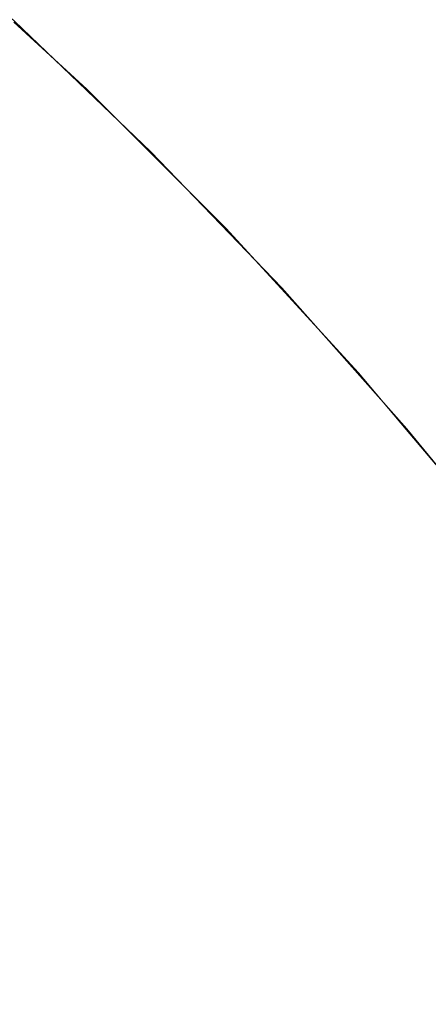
# Model space of a CAD drawing. Header units: centimetres. Extents: x -26 to 27.3, y 37.2 to 39.
# Tile 191 of 256: x -8.09199 to -8.08316, y 38.95254 to 38.97381. Entities that reach past the tile are written whole.
import ezdxf

# ---------------------------------------------------------------- set-up
doc = ezdxf.new("R2010")
doc.units = ezdxf.units.CM
doc.header["$LTSCALE"] = 2.54
doc.layers.add('Lucido design-1', color=7, linetype='Continuous')

# ---------------------------------------------------------------- blocks, each defined once
blk = doc.blocks.new('Gruppo-6-1')
at = {"color": 7, "linetype": 'Continuous', "lineweight": 9}
for points, invisible_edges in [([(-8.095164, 38.976471, -349.782667), (-8.095042, 38.976471, -349.776919), (-8.091981, 38.973772, -349.777049), (-8.092101, 38.973772, -349.782667)], 7), ([(-8.095164, 38.976471, -373.74943), (-8.095042, 38.976471, -373.743682), (-8.091981, 38.973772, -373.743812), (-8.092101, 38.973772, -373.74943)], 7), ([(-8.095042, 38.976471, -349.776919), (-8.094676, 38.976471, -349.771181), (-8.091624, 38.973772, -349.771441), (-8.091981, 38.973772, -349.777049)], 15), ([(-8.095042, 38.976471, -373.743682), (-8.094676, 38.976471, -373.737944), (-8.091624, 38.973772, -373.738204), (-8.091981, 38.973772, -373.743812)], 15), ([(-8.094676, 38.976471, -349.771181), (-8.094067, 38.976471, -349.765465), (-8.091029, 38.973772, -349.765854), (-8.091624, 38.973772, -349.771441)], 15), ([(-8.094676, 38.976471, -373.737944), (-8.094067, 38.976471, -373.732228), (-8.091029, 38.973772, -373.732617), (-8.091624, 38.973772, -373.738204)], 15), ([(-8.094067, 38.976471, -349.765465), (-8.093216, 38.976471, -349.759779), (-8.090197, 38.973772, -349.760297), (-8.091029, 38.973772, -349.765854)], 15), ([(-8.094067, 38.976471, -373.732228), (-8.093216, 38.976471, -373.726542), (-8.090197, 38.973772, -373.72706), (-8.091029, 38.973772, -373.732617)], 15), ([(-8.093216, 38.976471, -349.759779), (-8.092124, 38.976471, -349.754134), (-8.08913, 38.973772, -349.75478), (-8.090197, 38.973772, -349.760297)], 15), ([(-8.093216, 38.976471, -373.726542), (-8.092124, 38.976471, -373.720897), (-8.08913, 38.973772, -373.721543), (-8.090197, 38.973772, -373.72706)], 15), ([(-8.092124, 38.976471, -349.754134), (-8.090794, 38.976471, -349.748541), (-8.08783, 38.973772, -349.749313), (-8.08913, 38.973772, -349.75478)], 15), ([(-8.092124, 38.976471, -373.720897), (-8.090794, 38.976471, -373.715304), (-8.08783, 38.973772, -373.716076), (-8.08913, 38.973772, -373.721543)], 15), ([(-8.090794, 38.976471, -349.748541), (-8.089228, 38.976471, -349.74301), (-8.086299, 38.973772, -349.743907), (-8.08783, 38.973772, -349.749313)], 15), ([(-8.090794, 38.976471, -373.715304), (-8.089228, 38.976471, -373.709773), (-8.086299, 38.973772, -373.71067), (-8.08783, 38.973772, -373.716076)], 15), ([(-8.089228, 38.976471, -349.74301), (-8.087428, 38.976471, -349.737549), (-8.08454, 38.973772, -349.73857), (-8.086299, 38.973772, -349.743907)], 15), ([(-8.089228, 38.976471, -373.709773), (-8.087428, 38.976471, -373.704312), (-8.08454, 38.973772, -373.705333), (-8.086299, 38.973772, -373.71067)], 15), ([(-8.087428, 38.976471, -349.737549), (-8.085398, 38.976471, -349.732171), (-8.082556, 38.973772, -349.733313), (-8.08454, 38.973772, -349.73857)], 15), ([(-8.087428, 38.976471, -373.704312), (-8.085398, 38.976471, -373.698934), (-8.082556, 38.973772, -373.700076), (-8.08454, 38.973772, -373.705333)], 15), ([(-8.085398, 38.976471, -349.732171), (-8.083142, 38.976471, -349.726883), (-8.08035, 38.973772, -349.728145), (-8.082556, 38.973772, -349.733313)], 15), ([(-8.085398, 38.976471, -373.698934), (-8.083142, 38.976471, -373.693646), (-8.08035, 38.973772, -373.694908), (-8.082556, 38.973772, -373.700076)], 15), ([(-8.093729, 38.975108, -349.987027), (-8.090606, 38.972239, -349.987027), (-8.09079, 38.972047, -349.991159), (-8.093905, 38.974908, -349.991159)], 15), ([(-8.093729, 38.975108, -373.95379), (-8.090606, 38.972239, -373.95379), (-8.09079, 38.972047, -373.957922), (-8.093905, 38.974908, -373.957922)], 15), ([(-8.092116, 38.973755, -349.982667), (-8.09054, 38.972308, -349.982667), (-8.090606, 38.972239, -349.987027), (-8.093729, 38.975108, -349.987027)], 14), ([(-8.092116, 38.973755, -373.94943), (-8.09054, 38.972308, -373.94943), (-8.090606, 38.972239, -373.95379), (-8.093729, 38.975108, -373.95379)], 14), ([(-8.093905, 38.974908, -349.991159), (-8.09079, 38.972047, -349.991159), (-8.091092, 38.971732, -349.995273), (-8.094193, 38.97458, -349.995273)], 15), ([(-8.093905, 38.974908, -373.957922), (-8.09079, 38.972047, -373.957922), (-8.091092, 38.971732, -373.962036), (-8.094193, 38.97458, -373.962036)], 15), ([(-8.094193, 38.97458, -349.995273), (-8.091092, 38.971732, -349.995273), (-8.091511, 38.971294, -349.999363), (-8.094594, 38.974126, -349.999363)], 15), ([(-8.094193, 38.97458, -373.962036), (-8.091092, 38.971732, -373.962036), (-8.091511, 38.971294, -373.966126), (-8.094594, 38.974126, -373.966126)], 15), ([(-8.094594, 38.974126, -349.999363), (-8.091511, 38.971294, -349.999363), (-8.092046, 38.970736, -350.00342), (-8.095105, 38.973545, -350.00342)], 15), ([(-8.094594, 38.974126, -373.966126), (-8.091511, 38.971294, -373.966126), (-8.092046, 38.970736, -373.970183), (-8.095105, 38.973545, -373.970183)], 15), ([(27.240266, 38.970937, -349.31207), (27.240266, 38.973839, -349.315108), (-25.859734, 38.973839, -349.315108), (-25.859734, 38.970937, -349.31207)], 10), ([(27.240266, 38.970937, -373.278833), (27.240266, 38.973839, -373.281871), (-25.859734, 38.973839, -373.281871), (-25.859734, 38.970937, -373.278833)], 10), ([(-8.09054, 38.972308, -349.982667), (-8.092116, 38.973755, -349.982667), (-8.092101, 38.973772, -349.782667)], 10), ([(-8.09054, 38.972308, -373.94943), (-8.092116, 38.973755, -373.94943), (-8.092101, 38.973772, -373.74943)], 10), ([(-8.092101, 38.973772, -349.782667), (-8.089153, 38.970952, -349.782667), (-8.09054, 38.972308, -349.982667)], 10), ([(-8.092101, 38.973772, -349.782667), (-8.091981, 38.973772, -349.777049), (-8.089036, 38.970952, -349.777174), (-8.089153, 38.970952, -349.782667)], 7), ([(-8.092101, 38.973772, -373.74943), (-8.089153, 38.970952, -373.74943), (-8.09054, 38.972308, -373.94943)], 10), ([(-8.092101, 38.973772, -373.74943), (-8.091981, 38.973772, -373.743812), (-8.089036, 38.970952, -373.743937), (-8.089153, 38.970952, -373.74943)], 7), ([(-8.091981, 38.973772, -349.777049), (-8.091624, 38.973772, -349.771441), (-8.088686, 38.970952, -349.771691), (-8.089036, 38.970952, -349.777174)], 15), ([(-8.091981, 38.973772, -373.743812), (-8.091624, 38.973772, -373.738204), (-8.088686, 38.970952, -373.738454), (-8.089036, 38.970952, -373.743937)], 15), ([(-8.091624, 38.973772, -349.771441), (-8.091029, 38.973772, -349.765854), (-8.088104, 38.970952, -349.766228), (-8.088686, 38.970952, -349.771691)], 15), ([(-8.091624, 38.973772, -373.738204), (-8.091029, 38.973772, -373.732617), (-8.088104, 38.970952, -373.732991), (-8.088686, 38.970952, -373.738454)], 15), ([(-8.091029, 38.973772, -349.765854), (-8.090197, 38.973772, -349.760297), (-8.087291, 38.970952, -349.760795), (-8.088104, 38.970952, -349.766228)], 15), ([(-8.091029, 38.973772, -373.732617), (-8.090197, 38.973772, -373.72706), (-8.087291, 38.970952, -373.727558), (-8.088104, 38.970952, -373.732991)], 15), ([(-8.090197, 38.973772, -349.760297), (-8.08913, 38.973772, -349.75478), (-8.086248, 38.970952, -349.755401), (-8.087291, 38.970952, -349.760795)], 15), ([(-8.090197, 38.973772, -373.72706), (-8.08913, 38.973772, -373.721543), (-8.086248, 38.970952, -373.722164), (-8.087291, 38.970952, -373.727558)], 15), ([(-8.08913, 38.973772, -349.75478), (-8.08783, 38.973772, -349.749313), (-8.084977, 38.970952, -349.750056), (-8.086248, 38.970952, -349.755401)], 15), ([(-8.08913, 38.973772, -373.721543), (-8.08783, 38.973772, -373.716076), (-8.084977, 38.970952, -373.716819), (-8.086248, 38.970952, -373.722164)], 15), ([(-8.08783, 38.973772, -349.749313), (-8.086299, 38.973772, -349.743907), (-8.08348, 38.970952, -349.74477), (-8.084977, 38.970952, -349.750056)], 15), ([(-8.08783, 38.973772, -373.716076), (-8.086299, 38.973772, -373.71067), (-8.08348, 38.970952, -373.711533), (-8.084977, 38.970952, -373.716819)], 15), ([(-8.086299, 38.973772, -349.743907), (-8.08454, 38.973772, -349.73857), (-8.08176, 38.970952, -349.739552), (-8.08348, 38.970952, -349.74477)], 15), ([(-8.086299, 38.973772, -373.71067), (-8.08454, 38.973772, -373.705333), (-8.08176, 38.970952, -373.706315), (-8.08348, 38.970952, -373.711533)], 15), ([(-8.08454, 38.973772, -349.73857), (-8.082556, 38.973772, -349.733313), (-8.07982, 38.970952, -349.734412), (-8.08176, 38.970952, -349.739552)], 15), ([(-8.08454, 38.973772, -373.705333), (-8.082556, 38.973772, -373.700076), (-8.07982, 38.970952, -373.701175), (-8.08176, 38.970952, -373.706315)], 15), ([(-8.090606, 38.972239, -349.987027), (-8.087607, 38.96924, -349.987027), (-8.087799, 38.969056, -349.991159), (-8.09079, 38.972047, -349.991159)], 15), ([(-8.090606, 38.972239, -373.95379), (-8.087607, 38.96924, -373.95379), (-8.087799, 38.969056, -373.957922), (-8.09079, 38.972047, -373.957922)], 15), ([(-8.090606, 38.972239, -349.987027), (-8.09054, 38.972308, -349.982667), (-8.089169, 38.970936, -349.982667)], 9), ([(-8.090606, 38.972239, -373.95379), (-8.09054, 38.972308, -373.94943), (-8.089169, 38.970936, -373.94943)], 9), ([(-8.089169, 38.970936, -349.982667), (-8.087538, 38.969306, -349.982667), (-8.087607, 38.96924, -349.987027), (-8.090606, 38.972239, -349.987027)], 14), ([(-8.089169, 38.970936, -373.94943), (-8.087538, 38.969306, -373.94943), (-8.087607, 38.96924, -373.95379), (-8.090606, 38.972239, -373.95379)], 14), ([(-8.089153, 38.970952, -349.782667), (-8.089169, 38.970936, -349.982667), (-8.09054, 38.972308, -349.982667)], 9), ([(-8.089153, 38.970952, -373.74943), (-8.089169, 38.970936, -373.94943), (-8.09054, 38.972308, -373.94943)], 9), ([(-8.09079, 38.972047, -349.991159), (-8.087799, 38.969056, -349.991159), (-8.088114, 38.968754, -349.995273), (-8.091092, 38.971732, -349.995273)], 15), ([(-8.09079, 38.972047, -373.957922), (-8.087799, 38.969056, -373.957922), (-8.088114, 38.968754, -373.962036), (-8.091092, 38.971732, -373.962036)], 15), ([(-8.091092, 38.971732, -349.995273), (-8.088114, 38.968754, -349.995273), (-8.088551, 38.968335, -349.999363), (-8.091511, 38.971294, -349.999363)], 15), ([(-8.091092, 38.971732, -373.962036), (-8.088114, 38.968754, -373.962036), (-8.088551, 38.968335, -373.966126), (-8.091511, 38.971294, -373.966126)], 15), ([(-8.091511, 38.971294, -349.999363), (-8.088551, 38.968335, -349.999363), (-8.08911, 38.967799, -350.00342), (-8.092046, 38.970736, -350.00342)], 15), ([(-8.091511, 38.971294, -373.966126), (-8.088551, 38.968335, -373.966126), (-8.08911, 38.967799, -373.970183), (-8.092046, 38.970736, -373.970183)], 15), ([(-25.859734, 38.970937, -349.31207), (-25.859734, 38.97082, -349.311958), (27.240266, 38.97082, -349.311958), (27.240266, 38.970937, -349.31207)], 10), ([(-25.859734, 38.970937, -373.278833), (-25.859734, 38.97082, -373.278721), (27.240266, 38.97082, -373.278721), (27.240266, 38.970937, -373.278833)], 10), ([(-8.087538, 38.969306, -349.982667), (-8.089169, 38.970936, -349.982667), (-8.089153, 38.970952, -349.782667)], 10), ([(-8.087538, 38.969306, -373.94943), (-8.089169, 38.970936, -373.94943), (-8.089153, 38.970952, -373.74943)], 10), ([(-8.089153, 38.970952, -349.782667), (-8.086325, 38.968017, -349.782667), (-8.087538, 38.969306, -349.982667)], 10), ([(-8.089153, 38.970952, -349.782667), (-8.089036, 38.970952, -349.777174), (-8.086211, 38.968017, -349.777294), (-8.086325, 38.968017, -349.782667)], 7), ([(-8.089153, 38.970952, -373.74943), (-8.086325, 38.968017, -373.74943), (-8.087538, 38.969306, -373.94943)], 10), ([(-8.089153, 38.970952, -373.74943), (-8.089036, 38.970952, -373.743937), (-8.086211, 38.968017, -373.744057), (-8.086325, 38.968017, -373.74943)], 7), ([(-8.089036, 38.970952, -349.777174), (-8.088686, 38.970952, -349.771691), (-8.085869, 38.968017, -349.771931), (-8.086211, 38.968017, -349.777294)], 15), ([(-8.089036, 38.970952, -373.743937), (-8.088686, 38.970952, -373.738454), (-8.085869, 38.968017, -373.738694), (-8.086211, 38.968017, -373.744057)], 15), ([(-8.088686, 38.970952, -349.771691), (-8.088104, 38.970952, -349.766228), (-8.0853, 38.968017, -349.766587), (-8.085869, 38.968017, -349.771931)], 15), ([(-8.088686, 38.970952, -373.738454), (-8.088104, 38.970952, -373.732991), (-8.0853, 38.968017, -373.73335), (-8.085869, 38.968017, -373.738694)], 15), ([(-8.088104, 38.970952, -349.766228), (-8.087291, 38.970952, -349.760795), (-8.084504, 38.968017, -349.761273), (-8.0853, 38.968017, -349.766587)], 15), ([(-8.088104, 38.970952, -373.732991), (-8.087291, 38.970952, -373.727558), (-8.084504, 38.968017, -373.728036), (-8.0853, 38.968017, -373.73335)], 15), ([(-8.087291, 38.970952, -349.760795), (-8.086248, 38.970952, -349.755401), (-8.083484, 38.968017, -349.755997), (-8.084504, 38.968017, -349.761273)], 15), ([(-8.087291, 38.970952, -373.727558), (-8.086248, 38.970952, -373.722164), (-8.083484, 38.968017, -373.72276), (-8.084504, 38.968017, -373.728036)], 15), ([(-8.086248, 38.970952, -349.755401), (-8.084977, 38.970952, -349.750056), (-8.08224, 38.968017, -349.750768), (-8.083484, 38.968017, -349.755997)], 15), ([(-8.086248, 38.970952, -373.722164), (-8.084977, 38.970952, -373.716819), (-8.08224, 38.968017, -373.717532), (-8.083484, 38.968017, -373.72276)], 15), ([(-8.084977, 38.970952, -349.750056), (-8.08348, 38.970952, -349.74477), (-8.080776, 38.968017, -349.745598), (-8.08224, 38.968017, -349.750768)], 15), ([(-8.084977, 38.970952, -373.716819), (-8.08348, 38.970952, -373.711533), (-8.080776, 38.968017, -373.712361), (-8.08224, 38.968017, -373.717532)], 15), ([(-8.08348, 38.970952, -349.74477), (-8.08176, 38.970952, -349.739552), (-8.079094, 38.968017, -349.740494), (-8.080776, 38.968017, -349.745598)], 15), ([(-8.08348, 38.970952, -373.711533), (-8.08176, 38.970952, -373.706315), (-8.079094, 38.968017, -373.707257), (-8.080776, 38.968017, -373.712361)], 15), ([(27.240266, 38.967894, -349.309144), (27.240266, 38.97082, -349.311958), (-25.859734, 38.97082, -349.311958), (-25.859734, 38.967894, -349.309144)], 10), ([(27.240266, 38.967894, -373.275907), (27.240266, 38.97082, -373.278721), (-25.859734, 38.97082, -373.278721), (-25.859734, 38.967894, -373.275907)], 10), ([(-8.092046, 38.970736, -350.00342), (-8.08911, 38.967799, -350.00342), (-8.089788, 38.967149, -350.007438), (-8.092696, 38.970057, -350.007438)], 15), ([(-8.092046, 38.970736, -373.970183), (-8.08911, 38.967799, -373.970183), (-8.089788, 38.967149, -373.974201), (-8.092696, 38.970057, -373.974201)], 15), ([(-8.092696, 38.970057, -350.007438), (-8.089788, 38.967149, -350.007438), (-8.090585, 38.966386, -350.011411), (-8.09346, 38.969261, -350.011411)], 15), ([(-8.092696, 38.970057, -373.974201), (-8.089788, 38.967149, -373.974201), (-8.090585, 38.966386, -373.978174), (-8.09346, 38.969261, -373.978174)], 15), ([(-8.09346, 38.969261, -350.011411), (-8.090585, 38.966386, -350.011411), (-8.091498, 38.96551, -350.015332), (-8.094335, 38.968347, -350.015332)], 15), ([(-8.09346, 38.969261, -373.978174), (-8.090585, 38.966386, -373.978174), (-8.091498, 38.96551, -373.982095), (-8.094335, 38.968347, -373.982095)], 15), ([(-8.087607, 38.96924, -349.987027), (-8.084738, 38.966117, -349.987027), (-8.084938, 38.965941, -349.991159), (-8.087799, 38.969056, -349.991159)], 15), ([(-8.087607, 38.96924, -373.95379), (-8.084738, 38.966117, -373.95379), (-8.084938, 38.965941, -373.957922), (-8.087799, 38.969056, -373.957922)], 15), ([(-8.087607, 38.96924, -349.987027), (-8.087538, 38.969306, -349.982667), (-8.086341, 38.968003, -349.982667)], 9), ([(-8.087607, 38.96924, -373.95379), (-8.087538, 38.969306, -373.94943), (-8.086341, 38.968003, -373.94943)], 9), ([(-8.086341, 38.968003, -349.982667), (-8.084666, 38.966179, -349.982667), (-8.084738, 38.966117, -349.987027), (-8.087607, 38.96924, -349.987027)], 14), ([(-8.086341, 38.968003, -373.94943), (-8.084666, 38.966179, -373.94943), (-8.084738, 38.966117, -373.95379), (-8.087607, 38.96924, -373.95379)], 14), ([(-8.086325, 38.968017, -349.782667), (-8.086341, 38.968003, -349.982667), (-8.087538, 38.969306, -349.982667)], 9), ([(-8.086325, 38.968017, -373.74943), (-8.086341, 38.968003, -373.94943), (-8.087538, 38.969306, -373.94943)], 9), ([(-8.087799, 38.969056, -349.991159), (-8.084938, 38.965941, -349.991159), (-8.085265, 38.965652, -349.995273), (-8.088114, 38.968754, -349.995273)], 15), ([(-8.087799, 38.969056, -373.957922), (-8.084938, 38.965941, -373.957922), (-8.085265, 38.965652, -373.962036), (-8.088114, 38.968754, -373.962036)], 15), ([(-8.088114, 38.968754, -349.995273), (-8.085265, 38.965652, -349.995273), (-8.08572, 38.965252, -349.999363), (-8.088551, 38.968335, -349.999363)], 15), ([(-8.088114, 38.968754, -373.962036), (-8.085265, 38.965652, -373.962036), (-8.08572, 38.965252, -373.966126), (-8.088551, 38.968335, -373.966126)], 15), ([(-8.094335, 38.968347, -350.015332), (-8.091498, 38.96551, -350.015332), (-8.092527, 38.964525, -350.019194), (-8.095321, 38.967319, -350.019194)], 15), ([(-8.094335, 38.968347, -373.982095), (-8.091498, 38.96551, -373.982095), (-8.092527, 38.964525, -373.985957), (-8.095321, 38.967319, -373.985957)], 15), ([(-8.088551, 38.968335, -349.999363), (-8.08572, 38.965252, -349.999363), (-8.086301, 38.964741, -350.00342), (-8.08911, 38.967799, -350.00342)], 15), ([(-8.088551, 38.968335, -373.966126), (-8.08572, 38.965252, -373.966126), (-8.086301, 38.964741, -373.970183), (-8.08911, 38.967799, -373.970183)], 15), ([(-8.084666, 38.966179, -349.982667), (-8.086341, 38.968003, -349.982667), (-8.086325, 38.968017, -349.782667)], 10), ([(-8.084666, 38.966179, -373.94943), (-8.086341, 38.968003, -373.94943), (-8.086325, 38.968017, -373.74943)], 10), ([(-8.086325, 38.968017, -349.782667), (-8.083622, 38.964973, -349.782667), (-8.084666, 38.966179, -349.982667)], 10), ([(-8.086325, 38.968017, -349.782667), (-8.086211, 38.968017, -349.777294), (-8.08351, 38.964973, -349.777409), (-8.083622, 38.964973, -349.782667)], 7), ([(-8.086325, 38.968017, -373.74943), (-8.083622, 38.964973, -373.74943), (-8.084666, 38.966179, -373.94943)], 10), ([(-8.086325, 38.968017, -373.74943), (-8.086211, 38.968017, -373.744057), (-8.08351, 38.964973, -373.744172), (-8.083622, 38.964973, -373.74943)], 7), ([(-8.086211, 38.968017, -349.777294), (-8.085869, 38.968017, -349.771931), (-8.083175, 38.964973, -349.77216), (-8.08351, 38.964973, -349.777409)], 15), ([(-8.086211, 38.968017, -373.744057), (-8.085869, 38.968017, -373.738694), (-8.083175, 38.964973, -373.738923), (-8.08351, 38.964973, -373.744172)], 15), ([(-8.085869, 38.968017, -349.771931), (-8.0853, 38.968017, -349.766587), (-8.082618, 38.964973, -349.766931), (-8.083175, 38.964973, -349.77216)], 15), ([(-8.085869, 38.968017, -373.738694), (-8.0853, 38.968017, -373.73335), (-8.082618, 38.964973, -373.733694), (-8.083175, 38.964973, -373.738923)], 15), ([(-8.0853, 38.968017, -349.766587), (-8.084504, 38.968017, -349.761273), (-8.08184, 38.964973, -349.76173), (-8.082618, 38.964973, -349.766931)], 15), ([(-8.0853, 38.968017, -373.73335), (-8.084504, 38.968017, -373.728036), (-8.08184, 38.964973, -373.728493), (-8.082618, 38.964973, -373.733694)], 15), ([(-8.084504, 38.968017, -349.761273), (-8.083484, 38.968017, -349.755997), (-8.080841, 38.964973, -349.756566), (-8.08184, 38.964973, -349.76173)], 15), ([(-8.084504, 38.968017, -373.728036), (-8.083484, 38.968017, -373.72276), (-8.080841, 38.964973, -373.723329), (-8.08184, 38.964973, -373.728493)], 15), ([(-8.083484, 38.968017, -349.755997), (-8.08224, 38.968017, -349.750768), (-8.079624, 38.964973, -349.75145), (-8.080841, 38.964973, -349.756566)], 15), ([(-8.083484, 38.968017, -373.72276), (-8.08224, 38.968017, -373.717532), (-8.079624, 38.964973, -373.718213), (-8.080841, 38.964973, -373.723329)], 15), ([(-25.859734, 38.967894, -349.309144), (-25.859734, 38.967667, -349.308943), (27.240266, 38.967667, -349.308943), (27.240266, 38.967894, -349.309144)], 10), ([(-25.859734, 38.967894, -373.275907), (-25.859734, 38.967667, -373.275706), (27.240266, 38.967667, -373.275706), (27.240266, 38.967894, -373.275907)], 10), ([(-8.08911, 38.967799, -350.00342), (-8.086301, 38.964741, -350.00342), (-8.087006, 38.96412, -350.007438), (-8.089788, 38.967149, -350.007438)], 15), ([(-8.08911, 38.967799, -373.970183), (-8.086301, 38.964741, -373.970183), (-8.087006, 38.96412, -373.974201), (-8.089788, 38.967149, -373.974201)], 15), ([(27.240266, 38.964726, -349.306345), (27.240266, 38.967667, -349.308943), (-25.859734, 38.967667, -349.308943), (-25.859734, 38.964726, -349.306345)], 10), ([(27.240266, 38.964726, -373.273108), (27.240266, 38.967667, -373.275706), (-25.859734, 38.967667, -373.275706), (-25.859734, 38.964726, -373.273108)], 10), ([(-8.089788, 38.967149, -350.007438), (-8.087006, 38.96412, -350.007438), (-8.087835, 38.963391, -350.011411), (-8.090585, 38.966386, -350.011411)], 15), ([(-8.089788, 38.967149, -373.974201), (-8.087006, 38.96412, -373.974201), (-8.087835, 38.963391, -373.978174), (-8.090585, 38.966386, -373.978174)], 15), ([(-8.090585, 38.966386, -350.011411), (-8.087835, 38.963391, -350.011411), (-8.088784, 38.962555, -350.015332), (-8.091498, 38.96551, -350.015332)], 15), ([(-8.090585, 38.966386, -373.978174), (-8.087835, 38.963391, -373.978174), (-8.088784, 38.962555, -373.982095), (-8.091498, 38.96551, -373.982095)], 15), ([(-8.084738, 38.966117, -349.987027), (-8.082004, 38.962874, -349.987027), (-8.082211, 38.962707, -349.991159), (-8.084938, 38.965941, -349.991159)], 15), ([(-8.084738, 38.966117, -373.95379), (-8.082004, 38.962874, -373.95379), (-8.082211, 38.962707, -373.957922), (-8.084938, 38.965941, -373.957922)], 15), ([(-8.084738, 38.966117, -349.987027), (-8.084666, 38.966179, -349.982667), (-8.083638, 38.964959, -349.982667)], 9), ([(-8.084738, 38.966117, -373.95379), (-8.084666, 38.966179, -373.94943), (-8.083638, 38.964959, -373.94943)], 9), ([(-8.083638, 38.964959, -349.982667), (-8.08193, 38.962934, -349.982667), (-8.082004, 38.962874, -349.987027), (-8.084738, 38.966117, -349.987027)], 14), ([(-8.083638, 38.964959, -373.94943), (-8.08193, 38.962934, -373.94943), (-8.082004, 38.962874, -373.95379), (-8.084738, 38.966117, -373.95379)], 14), ([(-8.083622, 38.964973, -349.782667), (-8.083638, 38.964959, -349.982667), (-8.084666, 38.966179, -349.982667)], 9), ([(-8.083622, 38.964973, -373.74943), (-8.083638, 38.964959, -373.94943), (-8.084666, 38.966179, -373.94943)], 9), ([(-8.084938, 38.965941, -349.991159), (-8.082211, 38.962707, -349.991159), (-8.082551, 38.962433, -349.995273), (-8.085265, 38.965652, -349.995273)], 15), ([(-8.084938, 38.965941, -373.957922), (-8.082211, 38.962707, -373.957922), (-8.082551, 38.962433, -373.962036), (-8.085265, 38.965652, -373.962036)], 15), ([(-8.085265, 38.965652, -349.995273), (-8.082551, 38.962433, -349.995273), (-8.083022, 38.962052, -349.999363), (-8.08572, 38.965252, -349.999363)], 15), ([(-8.085265, 38.965652, -373.962036), (-8.082551, 38.962433, -373.962036), (-8.083022, 38.962052, -373.966126), (-8.08572, 38.965252, -373.966126)], 15), ([(-8.091498, 38.96551, -350.015332), (-8.088784, 38.962555, -350.015332), (-8.089854, 38.961614, -350.019194), (-8.092527, 38.964525, -350.019194)], 15), ([(-8.091498, 38.96551, -373.982095), (-8.088784, 38.962555, -373.982095), (-8.089854, 38.961614, -373.985957), (-8.092527, 38.964525, -373.985957)], 15), ([(-8.08572, 38.965252, -349.999363), (-8.083022, 38.962052, -349.999363), (-8.083624, 38.961566, -350.00342), (-8.086301, 38.964741, -350.00342)], 15), ([(-8.08572, 38.965252, -373.966126), (-8.083022, 38.962052, -373.966126), (-8.083624, 38.961566, -373.970183), (-8.086301, 38.964741, -373.970183)], 15), ([(-8.08193, 38.962934, -349.982667), (-8.083638, 38.964959, -349.982667), (-8.083622, 38.964973, -349.782667)], 10), ([(-8.08193, 38.962934, -373.94943), (-8.083638, 38.964959, -373.94943), (-8.083622, 38.964973, -373.74943)], 10), ([(-8.083622, 38.964973, -349.782667), (-8.081047, 38.961824, -349.782667), (-8.08193, 38.962934, -349.982667)], 10), ([(-8.083622, 38.964973, -349.782667), (-8.08351, 38.964973, -349.777409), (-8.080937, 38.961824, -349.777518), (-8.081047, 38.961824, -349.782667)], 7), ([(-8.083622, 38.964973, -373.74943), (-8.081047, 38.961824, -373.74943), (-8.08193, 38.962934, -373.94943)], 10), ([(-8.083622, 38.964973, -373.74943), (-8.08351, 38.964973, -373.744172), (-8.080937, 38.961824, -373.744281), (-8.081047, 38.961824, -373.74943)], 7), ([(-8.08351, 38.964973, -349.777409), (-8.083175, 38.964973, -349.77216), (-8.08061, 38.961824, -349.772379), (-8.080937, 38.961824, -349.777518)], 15), ([(-8.08351, 38.964973, -373.744172), (-8.083175, 38.964973, -373.738923), (-8.08061, 38.961824, -373.739142), (-8.080937, 38.961824, -373.744281)], 15), ([(-8.083175, 38.964973, -349.77216), (-8.082618, 38.964973, -349.766931), (-8.080064, 38.961824, -349.767258), (-8.08061, 38.961824, -349.772379)], 15), ([(-8.083175, 38.964973, -373.738923), (-8.082618, 38.964973, -373.733694), (-8.080064, 38.961824, -373.734021), (-8.08061, 38.961824, -373.739142)], 15), ([(-25.859734, 38.964726, -349.306345), (-25.859734, 38.964386, -349.306069), (27.240266, 38.964386, -349.306069), (27.240266, 38.964726, -349.306345)], 10), ([(-25.859734, 38.964726, -373.273108), (-25.859734, 38.964386, -373.272832), (27.240266, 38.964386, -373.272832), (27.240266, 38.964726, -373.273108)], 10), ([(-8.086301, 38.964741, -350.00342), (-8.083624, 38.961566, -350.00342), (-8.084355, 38.960976, -350.007438), (-8.087006, 38.96412, -350.007438)], 15), ([(-8.086301, 38.964741, -373.970183), (-8.083624, 38.961566, -373.970183), (-8.084355, 38.960976, -373.974201), (-8.087006, 38.96412, -373.974201)], 15), ([(27.240266, 38.961457, -349.303693), (27.240266, 38.964386, -349.306069), (-25.859734, 38.964386, -349.306069), (-25.859734, 38.961457, -349.303693)], 10), ([(27.240266, 38.961457, -373.270457), (27.240266, 38.964386, -373.272832), (-25.859734, 38.964386, -373.272832), (-25.859734, 38.961457, -373.270457)], 10), ([(-8.092527, 38.964525, -350.019194), (-8.089854, 38.961614, -350.019194), (-8.09104, 38.96057, -350.02299), (-8.093668, 38.963431, -350.02299)], 15), ([(-8.092527, 38.964525, -373.985957), (-8.089854, 38.961614, -373.985957), (-8.09104, 38.96057, -373.989753), (-8.093668, 38.963431, -373.989753)], 15), ([(-8.087006, 38.96412, -350.007438), (-8.084355, 38.960976, -350.007438), (-8.085214, 38.960283, -350.011411), (-8.087835, 38.963391, -350.011411)], 15), ([(-8.087006, 38.96412, -373.974201), (-8.084355, 38.960976, -373.974201), (-8.085214, 38.960283, -373.978174), (-8.087835, 38.963391, -373.978174)], 15), ([(-8.093668, 38.963431, -350.02299), (-8.09104, 38.96057, -350.02299), (-8.092342, 38.959425, -350.026716), (-8.09492, 38.962231, -350.026716)], 15), ([(-8.093668, 38.963431, -373.989753), (-8.09104, 38.96057, -373.989753), (-8.092342, 38.959425, -373.993479), (-8.09492, 38.962231, -373.993479)], 15), ([(-8.087835, 38.963391, -350.011411), (-8.085214, 38.960283, -350.011411), (-8.086198, 38.959488, -350.015332), (-8.088784, 38.962555, -350.015332)], 15), ([(-8.087835, 38.963391, -373.978174), (-8.085214, 38.960283, -373.978174), (-8.086198, 38.959488, -373.982095), (-8.088784, 38.962555, -373.982095)], 15), ([(-8.088784, 38.962555, -350.015332), (-8.086198, 38.959488, -350.015332), (-8.087306, 38.958593, -350.019194), (-8.089854, 38.961614, -350.019194)], 15), ([(-8.088784, 38.962555, -373.982095), (-8.086198, 38.959488, -373.982095), (-8.087306, 38.958593, -373.985957), (-8.089854, 38.961614, -373.985957)], 15), ([(-8.083022, 38.962052, -349.999363), (-8.080463, 38.958741, -349.999363), (-8.081084, 38.958281, -350.00342), (-8.083624, 38.961566, -350.00342)], 15), ([(-8.083022, 38.962052, -373.966126), (-8.080463, 38.958741, -373.966126), (-8.081084, 38.958281, -373.970183), (-8.083624, 38.961566, -373.970183)], 15), ([(-8.089854, 38.961614, -350.019194), (-8.087306, 38.958593, -350.019194), (-8.088536, 38.9576, -350.02299), (-8.09104, 38.96057, -350.02299)], 15), ([(-8.089854, 38.961614, -373.985957), (-8.087306, 38.958593, -373.985957), (-8.088536, 38.9576, -373.989753), (-8.09104, 38.96057, -373.989753)], 15), ([(-8.083624, 38.961566, -350.00342), (-8.081084, 38.958281, -350.00342), (-8.08184, 38.957722, -350.007438), (-8.084355, 38.960976, -350.007438)], 15), ([(-8.083624, 38.961566, -373.970183), (-8.081084, 38.958281, -373.970183), (-8.08184, 38.957722, -373.974201), (-8.084355, 38.960976, -373.974201)], 15), ([(-25.859734, 38.961457, -349.303693), (-25.859734, 38.960985, -349.303335), (27.240266, 38.960985, -349.303335), (27.240266, 38.961457, -349.303693)], 10), ([(-25.859734, 38.961457, -373.270457), (-25.859734, 38.960985, -373.270098), (27.240266, 38.960985, -373.270098), (27.240266, 38.961457, -373.270457)], 10), ([(27.240266, 38.959662, -349.302331), (27.240266, 38.960985, -349.303335), (-25.859734, 38.960985, -349.303335), (-25.859734, 38.959662, -349.302331)], 10), ([(27.240266, 38.959662, -373.269094), (27.240266, 38.960985, -373.270098), (-25.859734, 38.960985, -373.270098), (-25.859734, 38.959662, -373.269094)], 10), ([(-8.084355, 38.960976, -350.007438), (-8.08184, 38.957722, -350.007438), (-8.082727, 38.957066, -350.011411), (-8.085214, 38.960283, -350.011411)], 15), ([(-8.084355, 38.960976, -373.974201), (-8.08184, 38.957722, -373.974201), (-8.082727, 38.957066, -373.978174), (-8.085214, 38.960283, -373.978174)], 15), ([(-8.09104, 38.96057, -350.02299), (-8.088536, 38.9576, -350.02299), (-8.089885, 38.956511, -350.026716), (-8.092342, 38.959425, -350.026716)], 15), ([(-8.09104, 38.96057, -373.989753), (-8.088536, 38.9576, -373.989753), (-8.089885, 38.956511, -373.993479), (-8.092342, 38.959425, -373.993479)], 15), ([(-8.085214, 38.960283, -350.011411), (-8.082727, 38.957066, -350.011411), (-8.083744, 38.956313, -350.015332), (-8.086198, 38.959488, -350.015332)], 15), ([(-8.085214, 38.960283, -373.978174), (-8.082727, 38.957066, -373.978174), (-8.083744, 38.956313, -373.982095), (-8.086198, 38.959488, -373.982095)], 15), ([(-25.859734, 38.959662, -349.302331), (-25.859734, 38.957458, -349.300768), (27.240266, 38.957458, -349.300768), (27.240266, 38.959662, -349.302331)], 10), ([(-25.859734, 38.959662, -373.269094), (-25.859734, 38.957458, -373.267531), (27.240266, 38.957458, -373.267531), (27.240266, 38.959662, -373.269094)], 10), ([(-8.086198, 38.959488, -350.015332), (-8.083744, 38.956313, -350.015332), (-8.084889, 38.955466, -350.019194), (-8.087306, 38.958593, -350.019194)], 15), ([(-8.086198, 38.959488, -373.982095), (-8.083744, 38.956313, -373.982095), (-8.084889, 38.955466, -373.985957), (-8.087306, 38.958593, -373.985957)], 15), ([(-8.092342, 38.959425, -350.026716), (-8.089885, 38.956511, -350.026716), (-8.091351, 38.955328, -350.030363), (-8.093756, 38.95818, -350.030363)], 15), ([(-8.092342, 38.959425, -373.993479), (-8.089885, 38.956511, -373.993479), (-8.091351, 38.955328, -373.997126), (-8.093756, 38.95818, -373.997126)], 15), ([(-8.087306, 38.958593, -350.019194), (-8.084889, 38.955466, -350.019194), (-8.08616, 38.954527, -350.02299), (-8.088536, 38.9576, -350.02299)], 15), ([(-8.087306, 38.958593, -373.985957), (-8.084889, 38.955466, -373.985957), (-8.08616, 38.954527, -373.989753), (-8.088536, 38.9576, -373.989753)], 15), ([(-8.093756, 38.95818, -350.030363), (-8.091351, 38.955328, -350.030363), (-8.09293, 38.954052, -350.033928), (-8.095279, 38.956839, -350.033928)], 15), ([(-8.093756, 38.95818, -373.997126), (-8.091351, 38.955328, -373.997126), (-8.09293, 38.954052, -374.000691), (-8.095279, 38.956839, -374.000691)], 15), ([(-8.088536, 38.9576, -350.02299), (-8.08616, 38.954527, -350.02299), (-8.087554, 38.953496, -350.026716), (-8.089885, 38.956511, -350.026716)], 15), ([(-8.088536, 38.9576, -373.989753), (-8.08616, 38.954527, -373.989753), (-8.087554, 38.953496, -373.993479), (-8.089885, 38.956511, -373.993479)], 15), ([(27.240266, 38.956204, -349.29988), (27.240266, 38.957458, -349.300768), (-25.859734, 38.957458, -349.300768), (-25.859734, 38.956204, -349.29988)], 10), ([(27.240266, 38.956204, -373.266643), (27.240266, 38.957458, -373.267531), (-25.859734, 38.957458, -373.267531), (-25.859734, 38.956204, -373.266643)], 10), ([(-8.082727, 38.957066, -350.011411), (-8.080379, 38.953746, -350.011411), (-8.081428, 38.953038, -350.015332), (-8.083744, 38.956313, -350.015332)], 15), ([(-8.082727, 38.957066, -373.978174), (-8.080379, 38.953746, -373.978174), (-8.081428, 38.953038, -373.982095), (-8.083744, 38.956313, -373.982095)], 15), ([(-8.089885, 38.956511, -350.026716), (-8.087554, 38.953496, -350.026716), (-8.089069, 38.952376, -350.030363), (-8.091351, 38.955328, -350.030363)], 15), ([(-8.089885, 38.956511, -373.993479), (-8.087554, 38.953496, -373.993479), (-8.089069, 38.952376, -373.997126), (-8.091351, 38.955328, -373.997126)], 15), ([(-8.083744, 38.956313, -350.015332), (-8.081428, 38.953038, -350.015332), (-8.082608, 38.95224, -350.019194), (-8.084889, 38.955466, -350.019194)], 15), ([(-8.083744, 38.956313, -373.982095), (-8.081428, 38.953038, -373.982095), (-8.082608, 38.95224, -373.985957), (-8.084889, 38.955466, -373.985957)], 15), ([(-25.859734, 38.956204, -349.29988), (-25.859734, 38.953831, -349.298344), (27.240266, 38.953831, -349.298344), (27.240266, 38.956204, -349.29988)], 10), ([(-25.859734, 38.956204, -373.266643), (-25.859734, 38.953831, -373.265107), (27.240266, 38.953831, -373.265107), (27.240266, 38.956204, -373.266643)], 10), ([(-8.084889, 38.955466, -350.019194), (-8.082608, 38.95224, -350.019194), (-8.083917, 38.951355, -350.02299), (-8.08616, 38.954527, -350.02299)], 15), ([(-8.084889, 38.955466, -373.985957), (-8.082608, 38.95224, -373.985957), (-8.083917, 38.951355, -373.989753), (-8.08616, 38.954527, -373.989753)], 15), ([(-8.091351, 38.955328, -350.030363), (-8.089069, 38.952376, -350.030363), (-8.090701, 38.951168, -350.033928), (-8.09293, 38.954052, -350.033928)], 15), ([(-8.091351, 38.955328, -373.997126), (-8.089069, 38.952376, -373.997126), (-8.090701, 38.951168, -374.000691), (-8.09293, 38.954052, -374.000691)], 15), ([(-8.08616, 38.954527, -350.02299), (-8.083917, 38.951355, -350.02299), (-8.085354, 38.950384, -350.026716), (-8.087554, 38.953496, -350.026716)], 15), ([(-8.08616, 38.954527, -373.989753), (-8.083917, 38.951355, -373.989753), (-8.085354, 38.950384, -373.993479), (-8.087554, 38.953496, -373.993479)], 15), ([(-8.09293, 38.954052, -350.033928), (-8.090701, 38.951168, -350.033928), (-8.092447, 38.949877, -350.037403), (-8.09462, 38.952688, -350.037403)], 15), ([(-8.09293, 38.954052, -374.000691), (-8.090701, 38.951168, -374.000691), (-8.092447, 38.949877, -374.004166), (-8.09462, 38.952688, -374.004166)], 15), ([(27.240266, 38.952641, -349.297574), (27.240266, 38.953831, -349.298344), (-25.859734, 38.953831, -349.298344), (-25.859734, 38.952641, -349.297574)], 10), ([(27.240266, 38.952641, -373.264337), (27.240266, 38.953831, -373.265107), (-25.859734, 38.953831, -373.265107), (-25.859734, 38.952641, -373.264337)], 10), ([(-8.087554, 38.953496, -350.026716), (-8.085354, 38.950384, -350.026716), (-8.086914, 38.949329, -350.030363), (-8.089069, 38.952376, -350.030363)], 15), ([(-8.087554, 38.953496, -373.993479), (-8.085354, 38.950384, -373.993479), (-8.086914, 38.949329, -373.997126), (-8.089069, 38.952376, -373.997126)], 15), ([(-25.859734, 38.952641, -349.297574), (-25.859734, 38.950102, -349.296081), (27.240266, 38.950102, -349.296081), (27.240266, 38.952641, -349.297574)], 10), ([(-25.859734, 38.952641, -373.264337), (-25.859734, 38.950102, -373.262844), (27.240266, 38.950102, -373.262844), (27.240266, 38.952641, -373.264337)], 10)]:
    blk.add_3dface(points, dxfattribs=dict(at, invisible_edges=invisible_edges))

msp = doc.modelspace()

# ---------------------------------------------------------------- block references
at = {"layer": 'Lucido design-1', "color": 7}
msp.add_blockref('Gruppo-6-1', (0, 0), dxfattribs=at)

doc.saveas('drawing.dxf')
